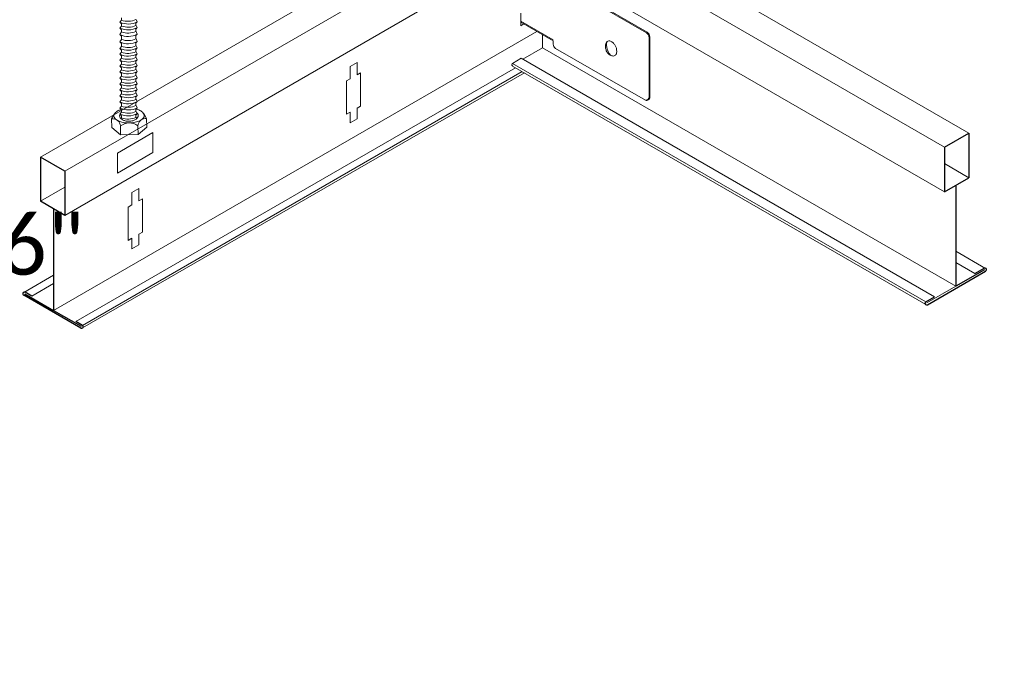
# Model space of a CAD drawing. Header units: millimetres. Extents: x 10176.9 to 10220.1, y 6804.8 to 6818.
# Tile 6 of 26: x 10198.731 to 10199.074, y 6805.05 to 6805.271. Entities that reach past the tile are written whole.
import ezdxf

# ---------------------------------------------------------------- set-up
doc = ezdxf.new("R2010")
doc.units = ezdxf.units.MM
doc.layers.get('DEFPOINTS').update_dxf_attribs({"true_color": 0x1a1a1a})
for name, color, linetype, lineweight in [('_HD_AUXILIAR', 30, 'Continuous', 5), ('_HD_perfil', 3, 'Continuous', 0), ('_HD_tornillo', 30, 'Continuous', 5)]:
    doc.layers.add(name, color=color, linetype=linetype, lineweight=lineweight)
doc.layers.add('_HD_panel .3', color=200, linetype='Continuous')
doc.layers.add('_HD_texto', color=2, linetype='Continuous')
doc.styles.add('3.5 texto', font='calibri.ttf', dxfattribs={"height": 3.5})
doc.styles.get("Standard").update_dxf_attribs({"font": 'arial.ttf'})
doc.dimstyles.get("Standard").update_dxf_attribs({"dimtxt": 0.18, "dimasz": 0.18, "dimexe": 0.18, "dimexo": 0.0625, "dimgap": 0.09, "dimtad": 0, "dimtih": 1, "dimtoh": 1, "dimdec": 4, "dimzin": 0, "dimdsep": 46, "dimtxsty": 'Standard', "dimcen": 0.09, "dimadec": 0, "dimazin": 0, "dimtfac": 1, "dimtdec": 4, "dimtofl": 0, "dimtmove": 0, "dimatfit": 3, "dimfxl": 1, "dimtolj": 1, "dimtzin": 0, "dimarcsym": 0})

# ---------------------------------------------------------------- blocks, each defined once
blk = doc.blocks.new('varilla roscada ISO')
for p, q in [((1059.908057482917, -994.7349683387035), (1059.822379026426, -994.8511181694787)), ((1059.822379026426, -994.8511181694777), (1059.908057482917, -994.9479845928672)), ((1059.908057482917, -995.0780262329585), (1059.822379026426, -995.1941760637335)), ((1059.908057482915, -994.601774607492), (1059.908057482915, -994.7349683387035)), ((1059.908057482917, -994.9479845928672), (1059.908057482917, -995.0780262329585)), ((1060.760087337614, -994.9148018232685), (1060.831940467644, -994.8270881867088)), ((1060.760087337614, -994.9148018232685), (1060.760087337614, -995.0448434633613)), ((1060.761250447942, -994.7012529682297), (1060.831940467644, -994.8270881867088)), ((1060.761250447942, -995.0443108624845), (1060.831940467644, -995.1701460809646)), ((1059.822379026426, -995.1941760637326), (1059.908057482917, -995.2910424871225)), ((1059.908057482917, -995.4210841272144), (1059.822379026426, -995.5749272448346)), ((1059.822379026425, -995.5749272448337), (1059.908057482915, -995.6717936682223)), ((1059.908057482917, -995.2910424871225), (1059.908057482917, -995.4210841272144)), ((1060.760087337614, -995.2578597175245), (1060.831940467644, -995.1701460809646)), ((1060.760087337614, -995.2578597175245), (1060.760087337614, -995.3879013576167)), ((1060.760087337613, -995.6386108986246), (1060.831940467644, -995.5508972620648)), ((1060.760087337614, -995.6386108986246), (1060.760087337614, -995.8252953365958)), ((1060.761250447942, -995.3873687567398), (1060.831940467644, -995.5508972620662)), ((1059.908057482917, -995.8584781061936), (1059.822379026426, -996.0028975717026)), ((1059.822379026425, -996.0028975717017), (1059.908057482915, -996.0997639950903)), ((1059.908057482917, -995.6717936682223), (1059.908057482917, -995.8584781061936)), ((1059.908057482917, -996.0997639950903), (1059.908057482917, -996.2671785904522)), ((1060.760087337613, -996.0665812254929), (1060.831940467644, -995.9788675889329)), ((1060.760087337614, -996.0665812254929), (1060.760087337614, -996.2339958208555)), ((1060.761250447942, -995.824762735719), (1060.831940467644, -995.9788675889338)), ((1060.761250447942, -996.233463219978), (1060.831940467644, -996.3592984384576)), ((1059.908057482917, -996.2671785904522), (1059.822379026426, -996.3833284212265)), ((1059.822379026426, -996.3833284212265), (1059.908057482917, -996.4801948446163)), ((1059.908057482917, -996.6102364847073), (1059.822379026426, -996.7263863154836)), ((1059.822379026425, -996.7263863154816), (1059.908057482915, -996.8232527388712)), ((1059.908057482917, -996.4801948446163), (1059.908057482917, -996.6102364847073)), ((1060.760087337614, -996.4470120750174), (1060.831940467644, -996.3592984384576)), ((1060.760087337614, -996.4470120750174), (1060.760087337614, -996.5770537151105)), ((1060.760087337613, -996.7900699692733), (1060.831940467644, -996.7023563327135)), ((1060.760087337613, -996.7900699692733), (1060.760087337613, -996.9232637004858)), ((1060.761250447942, -996.5765211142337), (1060.831940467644, -996.7023563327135)), ((1059.908057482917, -996.9564464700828), (1059.822379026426, -997.0725963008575)), ((1059.822379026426, -997.0725963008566), (1059.908057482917, -997.1694627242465)), ((1059.908057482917, -997.2995043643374), (1059.822379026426, -997.4156541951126)), ((1059.908057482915, -996.8232527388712), (1059.908057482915, -996.9564464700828)), ((1059.908057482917, -997.1694627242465), (1059.908057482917, -997.2995043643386)), ((1060.760087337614, -997.1362799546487), (1060.831940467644, -997.048566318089)), ((1060.760087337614, -997.1362799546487), (1060.760087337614, -997.266321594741)), ((1060.761250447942, -996.922731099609), (1060.831940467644, -997.048566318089)), ((1060.761250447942, -997.2657889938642), (1060.831940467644, -997.3916242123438)), ((1059.822379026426, -997.4156541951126), (1059.908057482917, -997.5125206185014)), ((1059.908057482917, -997.6425622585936), (1059.822379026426, -997.7587120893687)), ((1059.822379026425, -997.7587120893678), (1059.908057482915, -997.8555785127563)), ((1059.908057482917, -997.5125206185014), (1059.908057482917, -997.6425622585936)), ((1059.908057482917, -997.8555785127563), (1059.908057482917, -998.007526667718)), ((1060.760087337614, -997.4793378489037), (1060.831940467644, -997.3916242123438)), ((1060.760087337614, -997.4793378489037), (1060.760087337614, -997.6093794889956)), ((1060.760087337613, -997.8223957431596), (1060.831940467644, -997.7346821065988)), ((1060.760087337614, -997.8223957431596), (1060.760087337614, -997.9743438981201)), ((1060.761250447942, -997.6088468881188), (1060.831940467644, -997.7346821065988)), ((1059.908057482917, -998.007526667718), (1059.822379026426, -998.123676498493)), ((1059.822379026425, -998.123676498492), (1059.908057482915, -998.2205429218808)), ((1059.908057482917, -998.3537366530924), (1059.822379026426, -998.4698864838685)), ((1059.822379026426, -998.4698864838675), (1059.908057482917, -998.5667529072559)), ((1059.908057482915, -998.2205429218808), (1059.908057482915, -998.3537366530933)), ((1060.760087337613, -998.1873601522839), (1060.831940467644, -998.0996465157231)), ((1060.760087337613, -998.1873601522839), (1060.760087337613, -998.3205538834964)), ((1060.760087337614, -998.533570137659), (1060.831940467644, -998.4458565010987)), ((1060.760087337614, -998.533570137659), (1060.760087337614, -998.6636117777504)), ((1060.761250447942, -997.9738112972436), (1060.831940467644, -998.0996465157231)), ((1060.761250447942, -998.3200212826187), (1060.831940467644, -998.4458565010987)), ((1059.908057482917, -998.6967945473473), (1059.822379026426, -998.8129443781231)), ((1059.822379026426, -998.8129443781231), (1059.908057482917, -998.9098108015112)), ((1059.908057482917, -999.0398524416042), (1059.822379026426, -999.1560022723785)), ((1059.908057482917, -998.5667529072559), (1059.908057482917, -998.6967945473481)), ((1059.908057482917, -998.9098108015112), (1059.908057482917, -999.0398524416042)), ((1060.760087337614, -998.8766280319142), (1060.831940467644, -998.7889143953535)), ((1060.760087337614, -998.8766280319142), (1060.760087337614, -999.0066696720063)), ((1060.761250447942, -998.6630791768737), (1060.831940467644, -998.7889143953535)), ((1060.761250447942, -999.0061370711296), (1060.831940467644, -999.1319722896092)), ((1059.822379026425, -999.1560022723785), (1059.908057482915, -999.2528686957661)), ((1059.908057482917, -999.3949135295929), (1059.822379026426, -999.5110633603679)), ((1059.822379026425, -999.511063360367), (1059.908057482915, -999.6079297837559)), ((1059.908057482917, -999.252868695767), (1059.908057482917, -999.3949135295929)), ((1059.908057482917, -999.6079297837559), (1059.908057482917, -999.7598779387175)), ((1060.760087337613, -999.219685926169), (1060.831940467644, -999.1319722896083)), ((1060.760087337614, -999.219685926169), (1060.760087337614, -999.3617307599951)), ((1060.760087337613, -999.574747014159), (1060.831940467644, -999.4870333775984)), ((1060.760087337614, -999.574747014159), (1060.760087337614, -999.7266951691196)), ((1060.761250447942, -999.3611981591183), (1060.831940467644, -999.4870333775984)), ((1059.334452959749, -1000.500081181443), (1059.499544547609, -1000.214577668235)), ((1059.908057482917, -999.7598779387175), (1059.822379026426, -999.8760277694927)), ((1059.822379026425, -999.8760277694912), (1059.908057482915, -999.9728941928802)), ((1059.908057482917, -1000.106087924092), (1059.822379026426, -1000.222237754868)), ((1059.822379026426, -1000.222237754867), (1059.908057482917, -1000.319104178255)), ((1059.908057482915, -999.9728941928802), (1059.908057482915, -1000.106087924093)), ((1060.760087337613, -999.9397114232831), (1060.831940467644, -999.8519977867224)), ((1060.760087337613, -999.9397114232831), (1060.760087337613, -1000.072905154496)), ((1060.760087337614, -1000.285921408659), (1060.831940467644, -1000.198207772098)), ((1060.761250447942, -999.7261625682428), (1060.831940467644, -999.8519977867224)), ((1060.761250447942, -1000.072372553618), (1060.831940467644, -1000.198207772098)), ((1061.382904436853, -1000.472832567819), (1061.210277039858, -1000.191821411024)), ((1059.341265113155, -1001.01219405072), (1059.334452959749, -1000.500081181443)), ((1059.908057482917, -1000.449145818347), (1059.881029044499, -1000.485786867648)), ((1059.908057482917, -1000.319104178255), (1059.908057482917, -1000.449145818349)), ((1060.760087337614, -1000.285921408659), (1060.760087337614, -1000.41596304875)), ((1060.761250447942, -1000.415430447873), (1060.802669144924, -1000.489159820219)), ((1061.382904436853, -1000.472832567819), (1061.389716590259, -1000.984945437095)), ((1059.859054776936, -1001.43214262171), (1059.341265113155, -1001.01219405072)), ((1059.85224262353, -1000.920029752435), (1059.859054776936, -1001.43214262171)), ((1060.883280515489, -1001.418518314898), (1059.859054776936, -1001.43214262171)), ((1060.876468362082, -1000.906405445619), (1060.883280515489, -1001.418518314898)), ((1061.389716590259, -1000.984945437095), (1060.883280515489, -1001.418518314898))]:
    blk.add_line(p, q)
for points in [[(1060.766689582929, -999.9316518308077, -0.05017375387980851), (1060.979151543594, -1000.005650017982, -0.1032730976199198), (1061.187692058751, -1000.161316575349, -0.1795036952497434), (1061.242777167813, -1000.303962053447, -0.1795036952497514), (1061.191505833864, -1000.448022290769, -0.1032730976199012), (1060.987179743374, -1000.609180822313, -0.06304972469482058), (1060.720668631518, -1000.702282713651, -0.0492520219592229), (1060.362084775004, -1000.742513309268, -0.04925202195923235), (1060.00255768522, -1000.711835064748, -0.06304972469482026), (1059.733664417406, -1000.625855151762, -0.1032730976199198), (1059.525123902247, -1000.470188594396, -0.1795036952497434), (1059.470038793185, -1000.327543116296, -0.1795036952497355), (1059.521310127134, -1000.183482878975, -0.1032730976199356), (1059.725636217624, -1000.022324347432, -0.04006581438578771), (1059.892499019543, -999.9553040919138)], [(1060.794628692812, -1000.131789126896, -0.05458942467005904), (1060.852359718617, -1000.196742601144, -0.1522155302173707), (1060.889580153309, -1000.31080840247, -0.1522155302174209), (1060.855406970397, -1000.425823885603, -0.1069431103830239), (1060.733833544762, -1000.542956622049, -0.07434315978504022), (1060.568576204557, -1000.613862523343, -0.06097361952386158), (1060.351708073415, -1000.643340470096, -0.06097361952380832), (1060.134132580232, -1000.619641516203, -0.07434315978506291), (1059.96704765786, -1000.553156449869, -0.1069431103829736), (1059.842401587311, -1000.439298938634, -0.1522155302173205), (1059.805181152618, -1000.325233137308, -0.1247654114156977), (1059.82824690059, -1000.228871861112, -0.1247654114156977)]]:
    blk.add_lwpolyline(points, format="xyb")
for centre, radius, start, end in [((1060.303505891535, -993.8453438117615), 1.114928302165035, 244.4351973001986, 298.2918416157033), ((1060.292684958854, -993.6556765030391), 1.145778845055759, 250.3854462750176, 294.075130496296), ((1060.292684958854, -993.9987343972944), 1.145778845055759, 250.3854462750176, 294.075130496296), ((1060.303505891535, -994.1884017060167), 1.114928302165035, 244.4351973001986, 298.2918416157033), ((1060.303505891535, -994.5691528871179), 1.114928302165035, 244.4351973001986, 298.2918416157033), ((1060.292684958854, -994.3417922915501), 1.145778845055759, 250.3854462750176, 294.075130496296), ((1060.303505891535, -994.997123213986), 1.114928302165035, 244.4351973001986, 298.2918416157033), ((1060.292684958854, -994.7791862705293), 1.145778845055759, 250.3854462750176, 294.075130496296), ((1060.292684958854, -995.1878867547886), 1.145778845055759, 250.3854462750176, 294.075130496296), ((1060.303505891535, -995.3775540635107), 1.114928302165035, 244.4351973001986, 298.2918416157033), ((1060.303505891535, -995.7206119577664), 1.114928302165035, 244.4351973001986, 298.2918416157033), ((1060.292684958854, -995.5309446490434), 1.145778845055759, 250.3854462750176, 294.075130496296), ((1060.303505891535, -996.0668219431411), 1.114928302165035, 244.4351973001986, 298.2918416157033), ((1060.292684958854, -995.8771546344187), 1.145778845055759, 250.3854462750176, 294.075130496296), ((1060.292684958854, -996.2202125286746), 1.145778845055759, 250.3854462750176, 294.075130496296), ((1060.303505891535, -996.409879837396), 1.114928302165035, 244.4351973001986, 298.2918416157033), ((1060.303505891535, -996.7529377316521), 1.114928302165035, 244.4351973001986, 298.2918416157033), ((1060.292684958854, -996.5632704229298), 1.145778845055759, 250.3854462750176, 294.075130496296), ((1060.303505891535, -997.1179021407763), 1.114928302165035, 244.4351973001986, 298.2918416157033), ((1060.303505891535, -997.4641121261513), 1.114928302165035, 244.4351973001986, 298.2918416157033), ((1060.292684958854, -996.9282348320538), 1.145778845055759, 250.3854462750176, 294.075130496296), ((1060.292684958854, -997.2744448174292), 1.145778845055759, 250.3854462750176, 294.075130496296), ((1060.303505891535, -997.8071700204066), 1.114928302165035, 244.4351973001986, 298.2918416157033), ((1060.292684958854, -997.6175027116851), 1.145778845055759, 250.3854462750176, 294.075130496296), ((1060.292684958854, -997.9605606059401), 1.145778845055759, 250.3854462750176, 294.075130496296), ((1060.303505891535, -998.1502279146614), 1.114928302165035, 244.4351973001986, 298.2918416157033), ((1060.303505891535, -998.5052890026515), 1.114928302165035, 244.4351973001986, 298.2918416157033), ((1060.292684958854, -998.3156216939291), 1.145778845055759, 250.3854462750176, 294.075130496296), ((1060.303505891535, -998.8702534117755), 1.114928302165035, 244.4351973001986, 298.2918416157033), ((1060.303505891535, -999.2164633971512), 1.114928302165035, 244.4351973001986, 298.2918416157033), ((1060.292684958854, -998.6805861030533), 1.145778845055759, 250.3854462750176, 294.075130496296), ((1060.292684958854, -999.0267960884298), 1.145778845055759, 250.3854462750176, 294.075130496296), ((1059.39487382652, -1000.954770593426), 0.4586863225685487, 4.343734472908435, 97.56933663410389), ((1060.373438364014, -1001.596034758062), 0.8535969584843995, 53.89220899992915, 127.6320042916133), ((1060.292684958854, -999.3698539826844), 1.145778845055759, 250.3854462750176, 294.075130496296), ((1061.339074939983, -1000.934195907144), 0.4634405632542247, 84.57319000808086, 176.5621654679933)]:
    blk.add_arc(centre, radius, start, end)
blk = doc.blocks.new('*D18')
at = {"color": 0, "lineweight": -2, "transparency": 16777216}
for p, q in [((10201.82416160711, 6805.627489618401), (10201.87406374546, 6805.604219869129)), ((10201.38917183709, 6805.347361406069), (10201.80863452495, 6805.589538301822)), ((10201.31809637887, 6805.335312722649), (10201.36799851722, 6805.312042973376))]:
    blk.add_line(p, q, dxfattribs=at)
at = {"color": 0, "transparency": 16777216}
for points in [[(10201.80446785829, 6805.596755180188), (10201.81280119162, 6805.582321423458), (10201.85193579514, 6805.614538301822)], [(10201.38500517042, 6805.354578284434), (10201.39333850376, 6805.340144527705), (10201.3458705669, 6805.32236140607)]]:
    blk.add_solid(points, dxfattribs=at)
at = {"layer": 'DEFPOINTS', "color": 0, "transparency": 16777216}
for p in [(10201.80203365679, 6805.637808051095), (10201.85193579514, 6805.614538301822), (10201.29596842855, 6805.345631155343)]:
    blk.add_point(p, dxfattribs=at)
at = {"color": 0, "transparency": 16777216, "insert": (10201.69548912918, 6805.30115808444), "char_height": 0.05, "width": 30.77897222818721, "attachment_point": 5}
blk.add_mtext('\\A1;1200mm [47"]', dxfattribs=at)
blk = doc.blocks.new('*D21')
at = {"color": 0, "lineweight": -2, "transparency": 16777216}
for p, q in [((10202.57799396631, 6805.192264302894), (10202.62789610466, 6805.168994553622)), ((10202.14300419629, 6804.912136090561), (10202.56246688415, 6805.154312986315)), ((10202.07192873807, 6804.900087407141), (10202.12183087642, 6804.876817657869))]:
    blk.add_line(p, q, dxfattribs=at)
at = {"color": 0, "transparency": 16777216}
for points in [[(10202.55830021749, 6805.161529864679), (10202.56663355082, 6805.147096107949), (10202.60576815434, 6805.179312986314)], [(10202.13883752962, 6804.919352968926), (10202.14717086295, 6804.904919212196), (10202.0997029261, 6804.887136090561)]]:
    blk.add_solid(points, dxfattribs=at)
at = {"layer": 'DEFPOINTS', "color": 0, "transparency": 16777216}
for p in [(10202.55586601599, 6805.202582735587), (10202.60576815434, 6805.179312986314), (10202.04980078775, 6804.910405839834)]:
    blk.add_point(p, dxfattribs=at)
at = {"color": 0, "transparency": 16777216, "insert": (10202.44932148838, 6804.86593276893), "char_height": 0.05, "width": 35.28893463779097, "attachment_point": 5}
blk.add_mtext('\\A1;1200mm [47"]', dxfattribs=at)

msp = doc.modelspace()

# ---------------------------------------------------------------- linework, layer by layer
at = {"layer": '_HD_AUXILIAR'}
msp.add_line((10199.057521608, 6805.178264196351), (10199.04747465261, 6805.172463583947), dxfattribs=at)
at = {"layer": '_HD_panel .3'}
for p, q in [((10199.05359347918, 6805.226775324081), (10199.06210495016, 6805.231689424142)), ((10199.06210495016, 6805.231689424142), (10199.06210495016, 6805.216122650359)), ((10199.05359347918, 6805.226775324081), (10199.05359347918, 6805.211208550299)), ((10198.74676325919, 6805.21838186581), (10198.73825178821, 6805.22329596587)), ((10198.73825178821, 6805.22329596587), (10198.73825178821, 6805.207895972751)), ((10198.74676325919, 6805.21838186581), (10198.74676325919, 6805.20298187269)), ((10199.05359347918, 6805.211208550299), (10199.06210495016, 6805.216122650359)), ((10199.057521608, 6805.213476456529), (10199.057521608, 6805.178264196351)), ((10198.74676325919, 6805.20298187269), (10198.73825178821, 6805.207895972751)), ((10198.74283513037, 6805.205249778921), (10198.74283513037, 6805.16987073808)), ((10199.04763029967, 6805.171830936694), (10199.06794606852, 6805.183560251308)), ((10199.06750171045, 6805.184026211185), (10199.057521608, 6805.178264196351)), ((10199.06421775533, 6805.182715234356), (10199.06744812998, 6805.184580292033)), ((10198.75232969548, 6805.163666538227), (10198.73241066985, 6805.175166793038)), ((10198.73285502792, 6805.175632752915), (10198.74283513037, 6805.16987073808)), ((10198.73521942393, 6805.174852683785), (10198.73290860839, 6805.176186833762)), ((10199.04681313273, 6805.172205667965), (10199.04681313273, 6805.172382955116)), ((10199.04705883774, 6805.172808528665), (10199.05009814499, 6805.174563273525)), ((10198.74283513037, 6805.16987073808), (10198.75240073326, 6805.164348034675)), ((10198.75290115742, 6805.164644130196), (10198.75059034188, 6805.165978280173)), ((10198.75314686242, 6805.164041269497), (10198.75314686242, 6805.164218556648))]:
    msp.add_line(p, q, dxfattribs=at)
for centre, radius, start, end in [((10199.06763933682, 6805.183973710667), 0.0006360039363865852, 45.83676214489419, 107.4959160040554), ((10199.06770691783, 6805.184043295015), 0.0005390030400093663, 296.3396075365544, 45.83676214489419), ((10198.73264982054, 6805.175649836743), 0.0005390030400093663, 134.1632378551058, 243.6603924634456), ((10198.73271740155, 6805.175580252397), 0.0006360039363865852, 72.50408399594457, 134.1632378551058), ((10199.04730454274, 6805.172382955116), 0.000491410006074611, 120.0000000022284, 180), ((10199.0471407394, 6805.172205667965), 0.0003276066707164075, 180, 239.9999999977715), ((10199.0473757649, 6805.172394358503), 0.000618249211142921, 229.8272798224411, 294.3118313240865), ((10198.75265545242, 6805.164218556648), 0.000491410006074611, 0, 59.99999999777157), ((10198.75258423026, 6805.164229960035), 0.000618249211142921, 245.6881686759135, 310.1727201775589), ((10198.75281925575, 6805.164041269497), 0.0003276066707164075, 300.0000000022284, 0)]:
    msp.add_arc(centre, radius, start, end, dxfattribs=at)
at = {"layer": '_HD_perfil'}
for p, q in [((10199.46246620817, 6805.641421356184), (10198.73825178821, 6805.22329596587)), ((10199.47097767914, 6805.636507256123), (10198.74676325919, 6805.21838186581)), ((10198.91799900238, 6805.314889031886), (10199.06210495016, 6805.231689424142)), ((10198.9094875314, 6805.309974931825), (10199.05359347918, 6805.226775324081)), ((10198.74676325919, 6805.20298187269), (10198.9094875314, 6805.296930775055)), ((10198.9094875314, 6805.294408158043), (10199.05359347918, 6805.211208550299)), ((10198.91959825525, 6805.284017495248), (10198.94961348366, 6805.266688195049)), ((10198.92009071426, 6805.284111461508), (10198.94984853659, 6805.266930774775)), ((10198.90584068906, 6805.273504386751), (10198.90584068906, 6805.269137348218)), ((10198.91714120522, 6805.264198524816), (10198.90584068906, 6805.270722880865)), ((10198.91714120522, 6805.263820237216), (10198.90584068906, 6805.270344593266)), ((10198.90688619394, 6805.269740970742), (10198.90584068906, 6805.269137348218)), ((10198.91135082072, 6805.267163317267), (10198.74283513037, 6805.16987073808)), ((10198.91341566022, 6805.265971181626), (10198.91341566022, 6805.261463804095)), ((10198.95059743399, 6805.264926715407), (10198.95059743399, 6805.244284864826)), ((10198.95083248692, 6805.265169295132), (10198.95083248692, 6805.244168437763)), ((10198.91341566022, 6805.261463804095), (10198.90649883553, 6805.257470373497)), ((10198.91341566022, 6805.261463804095), (10199.057521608, 6805.178264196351)), ((10198.91714120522, 6805.262664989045), (10198.91714120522, 6805.263820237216)), ((10198.9179602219, 6805.261246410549), (10198.94925897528, 6805.243176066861)), ((10198.90295288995, 6805.256008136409), (10198.90599219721, 6805.257762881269)), ((10198.90599219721, 6805.257762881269), (10199.05009814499, 6805.174563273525)), ((10198.75059034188, 6805.165978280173), (10198.90392138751, 6805.254504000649)), ((10198.8462527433, 6805.254947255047), (10198.84870979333, 6805.256365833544)), ((10198.8462527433, 6805.250580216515), (10198.8462527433, 6805.254947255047)), ((10198.84870979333, 6805.251998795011), (10198.84870979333, 6805.256365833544)), ((10198.90270718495, 6805.25540527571), (10198.90270718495, 6805.25558256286)), ((10198.90295128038, 6805.255064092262), (10199.04705722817, 6805.171864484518)), ((10198.90295288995, 6805.256008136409), (10199.04705883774, 6805.172808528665)), ((10198.75290115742, 6805.164644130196), (10198.90623220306, 6805.253169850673)), ((10198.75294071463, 6805.163724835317), (10198.90704811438, 6805.25269878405)), ((10198.8462527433, 6805.250580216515), (10198.84502421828, 6805.249870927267)), ((10198.84870979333, 6805.251998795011), (10198.84993831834, 6805.252708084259)), ((10198.84993831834, 6805.241076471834), (10198.84993831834, 6805.252708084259)), ((10198.84502421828, 6805.238239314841), (10198.84502421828, 6805.249870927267)), ((10198.84870979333, 6805.240367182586), (10198.84993831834, 6805.241076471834)), ((10198.84870979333, 6805.236709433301), (10198.84870979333, 6805.240367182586)), ((10198.84502421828, 6805.238239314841), (10198.8462527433, 6805.238948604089)), ((10198.8462527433, 6805.235290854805), (10198.8462527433, 6805.238948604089)), ((10198.8462527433, 6805.235290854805), (10198.84870979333, 6805.236709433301)), ((10198.76513336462, 6805.224747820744), (10198.77744402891, 6805.231855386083)), ((10198.77744402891, 6805.231855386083), (10198.77744402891, 6805.224874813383)), ((10198.76513336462, 6805.217767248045), (10198.77744402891, 6805.224874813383)), ((10198.76513336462, 6805.224747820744), (10198.76513336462, 6805.217767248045)), ((10199.06210495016, 6805.216122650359), (10199.05359347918, 6805.22103675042)), ((10198.73825178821, 6805.207895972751), (10198.74676325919, 6805.212810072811)), ((10198.77011925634, 6805.210991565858), (10198.77257630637, 6805.212410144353)), ((10198.77257630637, 6805.20804310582), (10198.77257630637, 6805.212410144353)), ((10198.77011925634, 6805.206624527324), (10198.77011925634, 6805.210991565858)), ((10198.77011925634, 6805.206624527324), (10198.76889073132, 6805.205915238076)), ((10198.76889073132, 6805.19428362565), (10198.76889073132, 6805.205915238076)), ((10198.77257630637, 6805.20804310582), (10198.77380483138, 6805.208752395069)), ((10198.77380483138, 6805.197120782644), (10198.77380483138, 6805.208752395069)), ((10198.77257630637, 6805.196411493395), (10198.77380483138, 6805.197120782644)), ((10198.77257630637, 6805.192753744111), (10198.77257630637, 6805.196411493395)), ((10198.76889073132, 6805.19428362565), (10198.77011925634, 6805.194992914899)), ((10198.77011925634, 6805.191335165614), (10198.77011925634, 6805.194992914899)), ((10198.77011925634, 6805.191335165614), (10198.77257630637, 6805.192753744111)), ((10199.06794733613, 6805.184530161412), (10199.05759168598, 6805.190508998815)), ((10199.06421775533, 6805.182715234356), (10199.057521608, 6805.186581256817)), ((10198.73240940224, 6805.17613670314), (10198.74276505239, 6805.182115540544)), ((10198.73521942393, 6805.174852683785), (10198.74283513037, 6805.179249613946))]:
    msp.add_line(p, q, dxfattribs=at)
for points in [[(10198.93898185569, 6805.261797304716, 0.04186866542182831), (10198.93846785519, 6805.262646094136, 0.0702341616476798), (10198.93771927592, 6805.263420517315, 0.1061233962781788), (10198.93681577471, 6805.263857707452, 0.1618146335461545), (10198.93615001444, 6805.263803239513, 0.1618146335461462), (10198.93564928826, 6805.263361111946, 0.1061233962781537), (10198.9353381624, 6805.262406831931, 0.07023416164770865), (10198.93537749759, 6805.261330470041, 0.05648826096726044), (10198.93575929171, 6805.260049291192, 0.05648826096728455)], [(10198.93605723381, 6805.263758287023, 0.008363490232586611), (10198.93603891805, 6805.26372796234, 0.1061233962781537), (10198.9357277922, 6805.262773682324, 0.07023416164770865), (10198.93576712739, 6805.261697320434, 0.1380945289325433), (10198.93717004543, 6805.258802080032, 0.05648826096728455)]]:
    msp.add_lwpolyline(points, format="xyb", dxfattribs=at)
for centre, radius, start, end in [((10198.94826829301, 6805.264781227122), 0.002333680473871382, 3.57429992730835, 54.80054664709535), ((10198.94850334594, 6805.265023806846), 0.002333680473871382, 3.57429992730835, 54.80054664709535), ((10198.91877923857, 6805.262664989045), 0.001638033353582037, 180, 239.9999999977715), ((10198.9346010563, 6805.260195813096), 0.004664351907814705, 352.5604264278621, 20.08092816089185), ((10198.93882734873, 6805.262098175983), 0.003689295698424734, 213.7354681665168, 249.0427679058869), ((10198.9379675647, 6805.259853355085), 0.001285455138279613, 249.0427679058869, 348.2630981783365), ((10198.90319859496, 6805.25558256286), 0.000491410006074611, 120.0000000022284, 180), ((10198.90303479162, 6805.25540527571), 0.0003276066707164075, 180, 239.9999999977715), ((10198.90326981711, 6805.255593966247), 0.000618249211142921, 229.8272798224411, 241.0124174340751), ((10198.94971984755, 6805.244188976), 0.001112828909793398, 245.5345296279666, 1.057505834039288), ((10198.94930736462, 6805.244436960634), 0.001299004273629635, 271.9666312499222, 353.2760166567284)]:
    msp.add_arc(centre, radius, start, end, dxfattribs=at)

# ---------------------------------------------------------------- block references
at = {"layer": '_HD_tornillo', "xscale": 0.005964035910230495, "yscale": 0.005964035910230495, "zscale": 0.005964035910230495}
msp.add_blockref('varilla roscada ISO', (10192.44516729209, 6811.203692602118), dxfattribs=at)

# ---------------------------------------------------------------- texts
at = {"layer": '_HD_texto', "style": '3.5 texto'}
msp.add_text('SECONDARY PROFILE 15/16"', height=0.02087412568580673, dxfattribs=at).set_placement((10198.37540817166, 6805.182289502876))

# ---------------------------------------------------------------- dimensions: what is measured, and where the dimension line sits
for p1, p2, distance, picture, middle in [((10201.29596842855, 6805.345631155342), (10201.80203365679, 6805.637808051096), -0.04510326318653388, '*D18', (10201.69548912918, 6805.30115808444)), ((10202.04980078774, 6804.910405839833), (10202.55586601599, 6805.202582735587), -0.04510326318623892, '*D21', (10202.44932148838, 6804.86593276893))]:
    dim = msp.add_aligned_dim(p1=p1, p2=p2, distance=distance, text='1200mm [47"]', dimstyle='Standard', override={"dimtxt": 0.05, "dimasz": 0.05, "dimexe": 0.02, "dimexo": 0.02, "dimdec": 2, "dimpost": '<>m', "dimtmove": 2})
    dim.commit()
    dim.dimension.update_dxf_attribs({"geometry": picture, "text_midpoint": middle})

doc.saveas('drawing.dxf')
